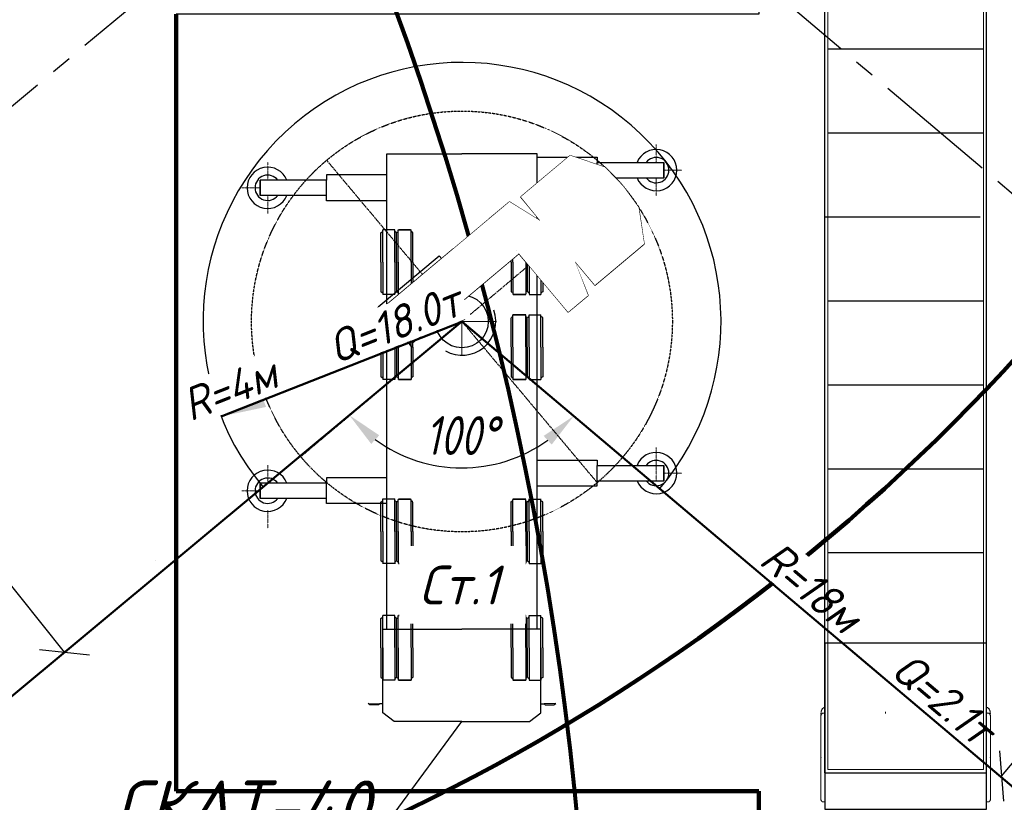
# Model space of a CAD drawing. Header units: millimetres. Extents: x 2204655785 to 2205143108, y 485765510 to 486291538.
# Tile 135 of 156: x 2205051343 to 2205066550, y 486176458 to 486188549. Entities that reach past the tile are written whole.
import ezdxf
from ezdxf.enums import TextEntityAlignment as Align
from ezdxf.lldxf.tags import DXFTag

# ---------------------------------------------------------------- set-up
doc = ezdxf.new("R2010")
doc.units = ezdxf.units.MM
for name, pattern in [('ACAD_ISO04W100', [30, 24, -3, 0, -3]), ('DASHED2', [9.525, 6.35, -3.175]), ('НЕВИДИМАЯ', [9.525, 6.35, -3.175]), ('НЕВИДИМАЯX2', [19.05, 12.7, -6.35]), ('осевая', [50.8, 31.75, -6.35, 6.35, -6.35]), ('ОСЕВАЯ2', [28.575, 19.05, -3.175, 3.175, -3.175])]:
    doc.linetypes.add(name, pattern=pattern)
for name, color, linetype in [('206ППР Панелевоз', 7, 'Continuous'), ('3', 7, 'Continuous'), ('ППР_Автокран', 7, 'Continuous'), ('ППР_Автокран СКАТ-40', 7, 'Continuous'), ('ППР_Автокран_Линия предупреждения', 1, 'Continuous'), ('ППР_Автокран_Надписи', 5, 'Continuous'), ('ППР_Автокран_Опасная зона', 1, 'Continuous'), ('ППР_Автокран_Стрела', 7, 'Continuous'), ('ППР_Автокран_Стрела_15м', 7, 'Continuous'), ('ППР_Дороги рабочие', 30, 'Continuous'), ('ППР_Опасная зона от крана', 1, 'Continuous'), ('ППР_Разрез', 5, 'Continuous'), ('ППР_СКЛАД №2', 7, 'Continuous'), ('ППР_Стрела', 7, 'Continuous')]:
    doc.layers.add(name, color=color, linetype=linetype)
doc.layers.add('4', color=240, linetype='ACAD_ISO04W100', lineweight=15)
doc.styles.add('Без высоты', font='GOST_Common Italic.ttf', dxfattribs={"width": 0.8})
doc.styles.add('ППРк_М1-1', font='GOST_Common Italic.ttf', dxfattribs={"height": 800})
doc.styles.add('ППРк_М1-1кран', font='GOST_Common Italic.ttf', dxfattribs={"width": 0.8, "height": 600})
tags = doc.linetypes.add('опасная зона_Кран', pattern='A,30,-8,4,-8,30,-8,4,-8,30,-8,4,[230,Bbox.shx,S=2.5,R=0,X=0,Y=-10],-6', length=148).pattern_tags.tags
tags[24] = DXFTag(74, 5)
doc.dimstyles.new('Без высоты текста', dxfattribs={"dimtxt": 800, "dimasz": 550, "dimexe": 1.5, "dimexo": 0.675, "dimgap": 100, "dimtad": 1, "dimdec": 1, "dimlfac": 0.001, "dimzin": 1, "dimtxsty": 'Без высоты', "dimblk": 'OBLIQUE', "dimcen": 250, "dimclrd": 256, "dimclre": 256, "dimclrt": 256, "dimadec": 0, "dimazin": 0, "dimtfac": 1, "dimtdec": 1, "dimtmove": 0, "dimatfit": 3, "dimfxl": 1, "dimtfill": 1, "dimfrac": 2, "dimarcsym": 0})
doc.dimstyles.new('ППРк_М1-1', dxfattribs={"dimtxt": 800, "dimasz": 550, "dimexe": 1.5, "dimexo": 0.675, "dimgap": 100, "dimtad": 1, "dimdec": 1, "dimlfac": 0.001, "dimzin": 1, "dimtxsty": 'ППРк_М1-1', "dimblk": 'OBLIQUE', "dimcen": 250, "dimclrd": 256, "dimclre": 256, "dimclrt": 256, "dimadec": 0, "dimazin": 0, "dimtfac": 1, "dimtdec": 1, "dimtmove": 0, "dimatfit": 3, "dimfxl": 1, "dimtfill": 1, "dimfrac": 2, "dimarcsym": 0})

# ---------------------------------------------------------------- blocks, each defined once
blk = doc.blocks.new('*U397')
at = {"layer": 'ППР_Опасная зона от крана', "linetype": 'опасная зона_Кран', "lineweight": 80, "ltscale": 100}
blk.add_arc((135, 0), 50270, 90, 270, dxfattribs=at)
at = {"layer": 'ППР_Стрела', "linetype": 'НЕВИДИМАЯX2', "lineweight": 50, "ltscale": 100}
blk.add_arc((135, 0), 38700, 90, 270, dxfattribs=at)
at = {"layer": 'ППР_Стрела', "linetype": 'Continuous', "lineweight": 100}
blk.add_arc((135, 0), 30700, 90, 270, dxfattribs=at)
at = {"style": 'ППРк_М1-1', "width": 0.8}
for tag, p, height, flags in [('ОПАСНАЯ_ЗОНА', (25480.86, 21929.55), 800, 1), ('ОТЛЕТ_ГРУЗА', (25413.72, 20678.22), 800, 1), ('Кол-во_элементов', (2695.66, -1978.25), 1200, 8)]:
    blk.add_attdef(tag, p, '', height=height, dxfattribs=dict(at, flags=flags))
at = {"style": 'ППРк_М1-1', "width": 0.8, "flags": 8}
blk.add_attdef('МАРКА_КРАНА', text='', height=1200, dxfattribs=at).set_placement((8837.5, 818.17), align=Align.CENTER)
blk.add_attdef('ВЫСОТА', text='', height=1200, dxfattribs=at).set_placement((9134.89, -8454.02), align=Align.MIDDLE_CENTER)
at = {"layer": 'Defpoints', "style": 'ППРк_М1-1', "width": 0.8, "flags": 1}
for tag, p in [('МАКСИМАЛЬНАЯ_ДЛИНА_ГРУЗА', (25470.43, 19233.22)), ('ШИРИНА_ГРУЗА', (25397.01, 17803.51))]:
    blk.add_attdef(tag, p, '', height=800, dxfattribs=at)
at = {"layer": 'ППР_Разрез', "style": 'ППРк_М1-1кран', "width": 0.8, "flags": 8}
for tag, p in [('РАЗРЕЗ2', (-1027.85, 55181.17)), ('РАЗРЕЗ', (-1731.87, -54129.29))]:
    blk.add_attdef(tag, p, '', height=800, dxfattribs=at)
at = {"layer": 'ППР_Стрела', "style": 'ППРк_М1-1кран', "width": 0.8, "flags": 8}
for tag, p in [('ВЫСОТА_КРЮКА_ГОРИЗ', (-19652.89, 21607.87)), ('ГАБАРИТ_СТРЕЛЫ', (-25019.84, 21408.72)), ('ВЫСОТА_КРЮКА_НАКЛ', (-20393.31, 20761.66)), ('ВЫЛЕТ', (-16616.63, 14016.8))]:
    blk.add_attdef(tag, p, '', height=800, rotation=317, dxfattribs=at)
blk = doc.blocks.new('*U420')
at = {"layer": 'ППР_Опасная зона от крана', "linetype": 'опасная зона_Кран', "lineweight": 80, "ltscale": 100}
blk.add_arc((135, 0), 50270, 90, 270, dxfattribs=at)
at = {"style": 'ППРк_М1-1', "width": 0.8}
for tag, p, height, flags in [('ОПАСНАЯ_ЗОНА', (25480.86, 21929.55), 800, 1), ('ОТЛЕТ_ГРУЗА', (25413.72, 20678.22), 800, 1), ('Кол-во_элементов', (2695.66, -1978.25), 1200, 8)]:
    blk.add_attdef(tag, p, '', height=height, dxfattribs=dict(at, flags=flags))
at = {"style": 'ППРк_М1-1', "width": 0.8, "flags": 8}
blk.add_attdef('МАРКА_КРАНА', text='', height=1200, dxfattribs=at).set_placement((8837.5, 818.17), align=Align.CENTER)
blk.add_attdef('ВЫСОТА', text='', height=1200, dxfattribs=at).set_placement((9134.89, -8454.02), align=Align.MIDDLE_CENTER)
at = {"layer": 'Defpoints', "style": 'ППРк_М1-1', "width": 0.8, "flags": 1}
for tag, p in [('МАКСИМАЛЬНАЯ_ДЛИНА_ГРУЗА', (25470.43, 19233.22)), ('ШИРИНА_ГРУЗА', (25397.01, 17803.51))]:
    blk.add_attdef(tag, p, '', height=800, dxfattribs=at)
at = {"layer": 'ППР_Разрез', "style": 'ППРк_М1-1кран', "width": 0.8, "flags": 8}
for tag, p in [('РАЗРЕЗ2', (-1027.85, 55181.17)), ('РАЗРЕЗ', (-1731.87, -54129.29))]:
    blk.add_attdef(tag, p, '', height=800, dxfattribs=at)
at = {"layer": 'ППР_Стрела', "style": 'ППРк_М1-1кран', "width": 0.8, "flags": 8}
for tag, p in [('ВЫСОТА_КРЮКА_ГОРИЗ', (-19652.89, 21607.87)), ('ГАБАРИТ_СТРЕЛЫ', (-25019.84, 21408.72)), ('ВЫСОТА_КРЮКА_НАКЛ', (-20393.31, 20761.66)), ('ВЫЛЕТ', (-16616.63, 14016.8))]:
    blk.add_attdef(tag, p, '', height=800, rotation=317, dxfattribs=at)
blk = doc.blocks.new('Поворотная СКАТ-40')
at = {"linetype": 'осевая', "lineweight": 18, "ltscale": 60}
for p, q in [((53758, -2098112), (53758, -2748112)), ((-271242, -2423112), (378758, -2423112))]:
    blk.add_line(p, q, dxfattribs=at)
at = {"lineweight": 30}
for p, q in [((-239084, -2334140), (-268425, -2382370)), ((-139718, -2334140), (-239084, -2334140)), ((-139718, -2382370), (-139718, -2334140)), ((-121362, -2328788), (-138986, -2382370)), ((-121362, -2328788), (-81242, -2328788)), ((-81242, -2423112), (-81242, -2328788)), ((-268425, -2382370), (-81242, -2382370)), ((-81242, -2423112), (-81242, -2517435)), ((132977, -2447084), (-81242, -2447084)), ((99489, -2447084), (99489, -2517435)), ((104758, -2447084), (104758, -2517435)), ((132977, -2517435), (132977, -2447084)), ((138247, -2441618), (138247, -2523468)), ((-239084, -2512084), (-268425, -2463853)), ((-268425, -2463853), (-81242, -2463853)), ((-139718, -2463853), (-139718, -2512084)), ((-121362, -2517435), (-138986, -2463853)), ((-139718, -2512084), (-239084, -2512084)), ((-7400, -2517435), (-121362, -2517435)), ((-81242, -2517435), (-121362, -2517435)), ((-7400, -2517435), (132977, -2517435)), ((15424, -2523468), (15424, -2517435)), ((138247, -2523468), (15424, -2523468))]:
    blk.add_line(p, q, dxfattribs=at)
at = {"linetype": 'НЕВИДИМАЯ', "ltscale": 60}
blk.add_circle((53758, -2423112), 325000, dxfattribs=at)
at = {"lineweight": 30}
for centre, radius, start, end in [((53758, -2423112), 52303, 20.721843, 159.278157), ((24758, -2423112), 296000, 172.088645, 187.911355)]:
    blk.add_arc(centre, radius, start, end, dxfattribs=at)
blk = doc.blocks.new('ХОДОВАЯ В ПЛАНЕ СКАТ-40')
at = {"lineweight": 30}
for p, q in [((-249613, 311828), (-273270, 311828)), ((-273270, 209078), (-273270, 311828)), ((-273270, 311828), (-249613, 311828)), ((-249613, 209078), (-249613, 311828)), ((218387, 311828), (194730, 311828)), ((194730, 209078), (194730, 311828)), ((194730, 311828), (218387, 311828)), ((218387, 209078), (218387, 311828)), ((-281340, 116059), (-281340, 209078)), ((-281340, 209078), (-273270, 209078)), ((-273270, 209078), (-249613, 209078)), ((-241543, 209078), (-249613, 209078)), ((-241543, 116059), (-241543, 209078)), ((186660, 116059), (186660, 209078)), ((186660, 209078), (194730, 209078)), ((194730, 209078), (218387, 209078)), ((226457, 209078), (218387, 209078)), ((226457, 116059), (226457, 209078)), ((-475139, 116059), (258917, 116059)), ((258917, 116059), (258917, 0)), ((258917, -116059), (258917, 0)), ((-475139, -116059), (258917, -116059)), ((-254040, -116059), (-254040, -209078)), ((-214243, -116059), (-214243, -209078)), ((213960, -116059), (213960, -209078)), ((253757, -116059), (253757, -209078)), ((-254040, -209078), (-245970, -209078)), ((-245970, -209078), (-222313, -209078)), ((-245970, -209078), (-245970, -311828)), ((-214243, -209078), (-222313, -209078)), ((-222313, -209078), (-222313, -311828)), ((213960, -209078), (222030, -209078)), ((222030, -209078), (245687, -209078)), ((222030, -209078), (222030, -311828)), ((253757, -209078), (245687, -209078)), ((245687, -209078), (245687, -311828)), ((-222313, -311828), (-245970, -311828)), ((-245970, -311828), (-222313, -311828)), ((245687, -311828), (222030, -311828)), ((222030, -311828), (245687, -311828))]:
    blk.add_line(p, q, dxfattribs=at)
for p, q in [((-592313, 142209), (-589939, 145000)), ((-592313, 128724), (-592313, 142209)), ((-589939, 145000), (-590439, 126850)), ((-590439, 126850), (-592313, 128724)), ((-590439, 122033), (-590439, 126850)), ((-590439, -126850), (-592313, -128724)), ((-592313, -128724), (-592313, -142209)), ((-590439, -122033), (-590439, -126850)), ((-589939, -145000), (-590439, -126850)), ((-592313, -142209), (-589939, -145000))]:
    blk.add_line(p, q)
for points in [[(-618006, 0), (-618006, 104565), (-604535, 122033), (-475139, 122033), (-475139, 0)], [(-618006, 0), (-618006, -104565), (-604535, -122033), (-475139, -122033), (-475139, 0)]]:
    blk.add_lwpolyline(points, dxfattribs=at)
blk.add_circle((107, 0), 40755)
for centre, radius, start, end in [((-261441, 300000), 31868, 291.786853, 248.213147), ((-261441, 300000), 19571, 307.18246, 232.81754), ((206559, 300000), 31868, 291.786853, 248.213147), ((206559, 300000), 19571, 307.18246, 232.81754), ((-234141, -300000), 31868, 111.786853, 68.213147), ((233859, -300000), 31868, 111.786853, 68.213147), ((-234141, -300000), 19571, 127.18246, 52.81754), ((233859, -300000), 19571, 127.18246, 52.81754)]:
    blk.add_arc(centre, radius, start, end, dxfattribs=at)
at = {"layer": '3', "linetype": 'ByBlock', "lineweight": 25}
for p, q in [((-504141, 122033), (-554182, 122033)), ((-554050, 103826), (-554050, 122033)), ((-504141, 125000), (-458834, 125000)), ((-504141, 122033), (-454101, 122033)), ((-458834, 125000), (-458344, 124921)), ((-458344, 124921), (-456795, 122033)), ((-454233, 103826), (-454233, 122033)), ((-324141, 122033), (-374182, 122033)), ((-374050, 103826), (-374050, 122033)), ((-324141, 125000), (-278834, 125000)), ((-324141, 122033), (-274101, 122033)), ((-278834, 125000), (-278344, 124921)), ((-278344, 124921), (-276795, 122033)), ((-274233, 103826), (-274233, 122033)), ((-39645, 122033), (-89686, 122033)), ((-89554, 103826), (-89554, 122033)), ((-85443, 124921), (-86992, 122033)), ((-84953, 125000), (-85443, 124921)), ((-39645, 125000), (-84953, 125000)), ((-39645, 125000), (5662, 125000)), ((-39645, 122033), (10396, 122033)), ((5662, 125000), (6152, 124921)), ((6152, 124921), (7701, 122033)), ((10263, 103826), (10263, 122033)), ((91859, 122033), (41818, 122033)), ((41950, 103826), (41950, 122033)), ((46061, 124921), (44512, 122033)), ((46551, 125000), (46061, 124921)), ((91859, 125000), (46551, 125000)), ((91859, 125000), (137166, 125000)), ((91859, 122033), (141899, 122033)), ((137166, 125000), (137656, 124921)), ((137656, 124921), (139205, 122033)), ((141767, 103826), (141767, 122033)), ((-554050, -103826), (-554050, -122033)), ((-454233, -103826), (-454233, -122033)), ((-374050, -103826), (-374050, -122033)), ((-274233, -103826), (-274233, -122033)), ((-89554, -103826), (-89554, -122033)), ((10263, -103826), (10263, -122033)), ((41950, -103826), (41950, -122033)), ((141767, -103826), (141767, -122033)), ((-504141, -122033), (-554182, -122033)), ((-504141, -122033), (-454101, -122033)), ((-504141, -125000), (-458834, -125000)), ((-458834, -125000), (-458344, -124921)), ((-458344, -124921), (-456795, -122033)), ((-324141, -122033), (-374182, -122033)), ((-324141, -122033), (-274101, -122033)), ((-324141, -125000), (-278834, -125000)), ((-278834, -125000), (-278344, -124921)), ((-278344, -124921), (-276795, -122033)), ((-39645, -122033), (-89686, -122033)), ((-85443, -124921), (-86992, -122033)), ((-84953, -125000), (-85443, -124921)), ((-39645, -125000), (-84953, -125000)), ((-39645, -122033), (10396, -122033)), ((-39645, -125000), (5662, -125000)), ((5662, -125000), (6152, -124921)), ((6152, -124921), (7701, -122033)), ((91859, -122033), (41818, -122033)), ((46061, -124921), (44512, -122033)), ((46551, -125000), (46061, -124921)), ((91859, -125000), (46551, -125000)), ((91859, -122033), (141899, -122033)), ((91859, -125000), (137166, -125000)), ((137166, -125000), (137656, -124921)), ((137656, -124921), (139205, -122033))]:
    blk.add_line(p, q, dxfattribs=at)
at = {"layer": '3', "linetype": 'DASHED2', "lineweight": 25, "ltscale": 40}
for p, q in [((-504141, 103827), (-554182, 103827)), ((-554050, 78890), (-554050, 98504)), ((-554050, 98504), (-554050, 78574)), ((-549571, 100938), (-551741, 103827)), ((-549571, 100938), (-551180, 98504)), ((-504141, 100938), (-549571, 100938)), ((-504141, 103827), (-454101, 103827)), ((-504141, 100938), (-458712, 100938)), ((-504141, 98504), (-454233, 98504)), ((-458712, 100938), (-456542, 103827)), ((-458712, 100938), (-457103, 98504)), ((-454233, 78890), (-454233, 98504)), ((-454233, 98504), (-454233, 78574)), ((-324141, 103827), (-374182, 103827)), ((-374050, 78890), (-374050, 98504)), ((-374050, 98504), (-374050, 78574)), ((-369571, 100938), (-371741, 103827)), ((-369571, 100938), (-371180, 98504)), ((-324141, 100938), (-369571, 100938)), ((-324141, 103827), (-274101, 103827)), ((-324141, 100938), (-278712, 100938)), ((-324141, 98504), (-274233, 98504)), ((-278712, 100938), (-276542, 103827)), ((-278712, 100938), (-277103, 98504)), ((-274233, 78890), (-274233, 98504)), ((-274233, 98504), (-274233, 78574)), ((-39645, 103827), (-89686, 103827)), ((-89554, 78890), (-89554, 98504)), ((-89554, 98504), (-89554, 78574)), ((-39645, 98504), (-89554, 98504)), ((-85075, 100938), (-87245, 103827)), ((-85075, 100938), (-86684, 98504)), ((-39645, 100938), (-85075, 100938)), ((-39645, 103827), (10396, 103827)), ((-39645, 100938), (5784, 100938)), ((-39645, 98504), (10263, 98504)), ((5784, 100938), (7954, 103827)), ((5784, 100938), (7393, 98504)), ((10263, 78890), (10263, 98504)), ((10263, 98504), (10263, 78574)), ((91859, 103827), (41818, 103827)), ((41950, 78890), (41950, 98504)), ((41950, 98504), (41950, 78574)), ((91859, 98504), (41950, 98504)), ((46429, 100938), (44259, 103827)), ((46429, 100938), (44820, 98504)), ((91859, 100938), (46429, 100938)), ((91859, 103827), (141899, 103827)), ((91859, 100938), (137288, 100938)), ((91859, 98504), (141767, 98504)), ((137288, 100938), (139458, 103827)), ((137288, 100938), (138897, 98504)), ((141767, 78890), (141767, 98504)), ((141767, 98504), (141767, 78574)), ((-504141, 78574), (-554050, 78574)), ((-504141, 78574), (-454233, 78574)), ((-458430, 76088), (-456565, 78574)), ((-458430, 75998), (-458430, 76088)), ((-324141, 78574), (-374050, 78574)), ((-324141, 78574), (-274233, 78574)), ((-278430, 76088), (-276565, 78574)), ((-278430, 75998), (-278430, 76088)), ((-39645, 78574), (-89554, 78574)), ((-85357, 76088), (-87222, 78574)), ((-85357, 75998), (-85357, 76088)), ((-39645, 78574), (10263, 78574)), ((6066, 76088), (7931, 78574)), ((6066, 75998), (6066, 76088)), ((91859, 78574), (41950, 78574)), ((46147, 76088), (44282, 78574)), ((46147, 75998), (46147, 76088)), ((91859, 78574), (141767, 78574)), ((137570, 76088), (139435, 78574)), ((137570, 75998), (137570, 76088)), ((-504141, 75998), (-458430, 75998)), ((-324141, 75998), (-278430, 75998)), ((-39645, 75998), (-85357, 75998)), ((-39645, 75998), (6066, 75998)), ((91859, 75998), (46147, 75998)), ((91859, 75998), (137570, 75998)), ((-504141, -75998), (-458430, -75998)), ((-458430, -75998), (-458430, -76088)), ((-324141, -75998), (-278430, -75998)), ((-278430, -75998), (-278430, -76088)), ((-39645, -75998), (-85357, -75998)), ((-85357, -75998), (-85357, -76088)), ((-39645, -75998), (6066, -75998)), ((6066, -75998), (6066, -76088)), ((91859, -75998), (46147, -75998)), ((46147, -75998), (46147, -76088)), ((91859, -75998), (137570, -75998)), ((137570, -75998), (137570, -76088)), ((-504141, -78574), (-554050, -78574)), ((-554050, -98504), (-554050, -78574)), ((-554050, -78890), (-554050, -98504)), ((-504141, -78574), (-454233, -78574)), ((-458430, -76088), (-456565, -78574)), ((-454233, -98504), (-454233, -78574)), ((-454233, -78890), (-454233, -98504)), ((-324141, -78574), (-374050, -78574)), ((-374050, -98504), (-374050, -78574)), ((-374050, -78890), (-374050, -98504)), ((-324141, -78574), (-274233, -78574)), ((-278430, -76088), (-276565, -78574)), ((-274233, -98504), (-274233, -78574)), ((-274233, -78890), (-274233, -98504)), ((-39645, -78574), (-89554, -78574)), ((-89554, -98504), (-89554, -78574)), ((-89554, -78890), (-89554, -98504)), ((-85357, -76088), (-87222, -78574)), ((-39645, -78574), (10263, -78574)), ((6066, -76088), (7931, -78574)), ((10263, -98504), (10263, -78574)), ((10263, -78890), (10263, -98504)), ((91859, -78574), (41950, -78574)), ((41950, -98504), (41950, -78574)), ((41950, -78890), (41950, -98504)), ((46147, -76088), (44282, -78574)), ((91859, -78574), (141767, -78574)), ((137570, -76088), (139435, -78574)), ((141767, -98504), (141767, -78574)), ((141767, -78890), (141767, -98504)), ((-504141, -103827), (-554182, -103827)), ((-549571, -100938), (-551741, -103827)), ((-549571, -100938), (-551180, -98504)), ((-504141, -100938), (-549571, -100938)), ((-504141, -98504), (-454233, -98504)), ((-504141, -100938), (-458712, -100938)), ((-504141, -103827), (-454101, -103827)), ((-458712, -100938), (-457103, -98504)), ((-458712, -100938), (-456542, -103827)), ((-324141, -103827), (-374182, -103827)), ((-369571, -100938), (-371741, -103827)), ((-369571, -100938), (-371180, -98504)), ((-324141, -100938), (-369571, -100938)), ((-324141, -98504), (-274233, -98504)), ((-324141, -100938), (-278712, -100938)), ((-324141, -103827), (-274101, -103827)), ((-278712, -100938), (-277103, -98504)), ((-278712, -100938), (-276542, -103827)), ((-39645, -103827), (-89686, -103827)), ((-39645, -98504), (-89554, -98504)), ((-85075, -100938), (-87245, -103827)), ((-85075, -100938), (-86684, -98504)), ((-39645, -100938), (-85075, -100938)), ((-39645, -98504), (10263, -98504)), ((-39645, -100938), (5784, -100938)), ((-39645, -103827), (10396, -103827)), ((5784, -100938), (7393, -98504)), ((5784, -100938), (7954, -103827)), ((91859, -103827), (41818, -103827)), ((91859, -98504), (41950, -98504)), ((46429, -100938), (44259, -103827)), ((46429, -100938), (44820, -98504)), ((91859, -100938), (46429, -100938)), ((91859, -98504), (141767, -98504)), ((91859, -100938), (137288, -100938)), ((91859, -103827), (141899, -103827)), ((137288, -100938), (138897, -98504)), ((137288, -100938), (139458, -103827))]:
    blk.add_line(p, q, dxfattribs=at)
at = {"layer": '3', "linetype": 'ByBlock', "lineweight": 25}
for points in [[(-504141, 125000), (-549449, 125000), (-549939, 124921), (-551488, 122033)], [(-324141, 125000), (-369449, 125000), (-369939, 124921), (-371488, 122033)], [(-504141, -125000), (-549449, -125000), (-549939, -124921), (-551488, -122033)], [(-324141, -125000), (-369449, -125000), (-369939, -124921), (-371488, -122033)]]:
    blk.add_lwpolyline(points, dxfattribs=at)
at = {"layer": '3', "linetype": 'DASHED2', "lineweight": 25, "ltscale": 40}
for points in [[(-504141, 98504), (-554050, 98504)], [(-324141, 98504), (-374050, 98504)], [(-504141, 75998), (-549853, 75998), (-549853, 76088), (-551718, 78574)], [(-324141, 75998), (-369853, 75998), (-369853, 76088), (-371718, 78574)], [(-504141, -75998), (-549853, -75998), (-549853, -76088), (-551718, -78574)], [(-324141, -75998), (-369853, -75998), (-369853, -76088), (-371718, -78574)], [(-504141, -98504), (-554050, -98504)], [(-324141, -98504), (-374050, -98504)]]:
    blk.add_lwpolyline(points, dxfattribs=at)
at = {"layer": '4'}
for p, q in [((-261441, 339685), (-261441, 311828)), ((206559, 339685), (206559, 311828)), ((-291178, 300000), (-319034, 300000)), ((-221757, 300000), (-249613, 300000)), ((194730, 300000), (166874, 300000)), ((246243, 300000), (218387, 300000)), ((-218422, -300000), (-246278, -300000)), ((-194457, -300000), (-222313, -300000)), ((222030, -300000), (194174, -300000)), ((273543, -300000), (245687, -300000)), ((-234141, -339685), (-234141, -311828)), ((233859, -339685), (233859, -311828))]:
    blk.add_line(p, q, dxfattribs=at)
at = {"layer": '4', "ltscale": 50}
for p, q in [((107, 53646), (107, -53646)), ((53160, 0), (-52946, 0))]:
    blk.add_line(p, q, dxfattribs=at)
blk = doc.blocks.new('СКАТ-40т')
at = {"color": 7, "linetype": 'Continuous', "xscale": 0.009999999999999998, "yscale": 0.009999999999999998, "zscale": 0.009999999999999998, "rotation": 310.0013640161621}
blk.add_blockref('Поворотная СКАТ-40', (18216, 15988), dxfattribs=at)
at = {"xscale": 0.01, "yscale": 0.01, "zscale": 0.01, "rotation": 180}
blk.add_blockref('ХОДОВАЯ В ПЛАНЕ СКАТ-40', (1, 0), dxfattribs=at)
blk.add_wipeout([(-1759, 2730), (-1201, 2815), (-562, 2054), (-932, 1744), (-403, 1948), (-145, 1640), (-1590, 428), (-1848, 735), (-1551, 1215), (-1925, 910), (-2564, 1671), (-2383, 2206), (-2089, 2490)])
blk.add_wipeout([(326, -761), (-213, -1213), (-1590, 428), (-1051, 880)])
blk = doc.blocks.new('*D779')
at = {"layer": 'Defpoints', "color": 0, "transparency": 16777216}
for p in [(-4, 4), (13740, -11615), (13740, -11615)]:
    blk.add_point(p, dxfattribs=at)
at = {"layer": 'ППР_Автокран_Стрела', "lineweight": -2, "transparency": 16777216}
for p, q in [((-4, 4), (-5, 2)), ((-4, 4), (12976, -10970)), ((13740, -11615), (13739, -11616))]:
    blk.add_line(p, q, dxfattribs=at)
at = {"layer": 'ППР_Автокран_Стрела', "transparency": 16777216}
blk.add_solid([(13084, -10842), (12869, -11097), (13740, -11615)], dxfattribs=at)
at = {"layer": 'ППР_Автокран_Стрела', "transparency": 16777216, "insert": (6416, -4965), "char_height": 800, "attachment_point": 5, "rotation": 319.7904, "style": 'ППРк_М1-1', "bg_fill": 3, "box_fill_scale": 1.1, "bg_fill_color": 256, "bg_fill_true_color": 13158600, "bg_fill_transparency": 0}
blk.add_mtext('{\\H0.625x;R=18м   Q=2.1т}', dxfattribs=at)
blk = doc.blocks.new('_None')
blk = doc.blocks.new('*D769')
at = {"layer": 'Defpoints', "color": 0, "transparency": 16777216}
for p in [(-4, 5), (-4, 5), (-661, -2161), (-13835, -11514), (13742, -11617)]:
    blk.add_point(p, dxfattribs=at)
at = {"layer": 'ППР_Автокран_Стрела', "lineweight": -2, "transparency": 16777216}
blk.add_arc((-4, 5), 2263, 233.7472, 305.8291, dxfattribs=at)
at = {"layer": 'ППР_Автокран_Стрела', "transparency": 16777216}
for points in [[(-1405, -1887), (-1280, -1754), (-1743, -1444)], [(1258, -1763), (1383, -1897), (1724, -1456)]]:
    blk.add_solid(points, dxfattribs=at)
at = {"layer": 'ППР_Автокран_Стрела', "transparency": 16777216, "insert": (-8, -1758), "char_height": 600, "width": 533.03, "attachment_point": 5, "rotation": 359.8833, "style": 'Без высоты', "bg_fill": 3, "box_fill_scale": 1.1, "bg_fill_color": 256, "bg_fill_true_color": 13158600, "bg_fill_transparency": 0}
blk.add_mtext('100°', dxfattribs=at)
blk = doc.blocks.new('*D780')
at = {"layer": 'Defpoints', "color": 0, "transparency": 16777216}
blk.add_point((-1, 2), dxfattribs=at)
at = {"layer": 'ППР_Автокран_Стрела_15м', "lineweight": -2, "transparency": 16777216}
for p, q in [((-1, 2), (-10758, -8952)), ((0, 2), (0, 1)), ((-11527, -9592), (-11528, -9591))]:
    blk.add_line(p, q, dxfattribs=at)
at = {"layer": 'ППР_Автокран_Стрела_15м', "transparency": 16777216}
blk.add_solid([(-10865, -8824), (-10652, -9080), (-11527, -9592)], dxfattribs=at)
at = {"layer": 'ППР_Автокран_Стрела_15м', "transparency": 16777216, "insert": (-9331, -7308), "char_height": 800, "attachment_point": 5, "rotation": 39.7746, "style": 'ППРк_М1-1', "bg_fill": 3, "box_fill_scale": 1.1, "bg_fill_color": 256, "bg_fill_true_color": 13158600, "bg_fill_transparency": 0}
blk.add_mtext('{\\H0.625x;R=15м   Q=3.1т}', dxfattribs=at)
at = {"layer": 'Defpoints', "color": 0, "transparency": 16777216}
blk.add_point((-11527, -9592), dxfattribs=at)
blk.add_point((-11527, -9592), dxfattribs=at)
blk = doc.blocks.new('*D781')
at = {"layer": 'ППР_Автокран_Стрела', "lineweight": -2, "transparency": 16777216}
for p, q in [((-14, -4), (-3071, -1207)), ((-14, -5), (-14, -6)), ((-3722, -1464), (-3721, -1465))]:
    blk.add_line(p, q, dxfattribs=at)
at = {"layer": 'ППР_Автокран_Стрела', "transparency": 16777216}
blk.add_solid([(-3113, -1099), (-3028, -1316), (-3722, -1463)], dxfattribs=at)
at = {"layer": 'ППР_Автокран_Стрела', "transparency": 16777216, "insert": (-2174, -478), "char_height": 800, "attachment_point": 5, "rotation": 21.4825, "style": 'ППРк_М1-1', "bg_fill": 3, "box_fill_scale": 1.1, "bg_fill_color": 256, "bg_fill_true_color": 13158600, "bg_fill_transparency": 0}
blk.add_mtext('{\\H0.625x;R=4м   Q=18.0т}', dxfattribs=at)
at = {"layer": 'Defpoints', "color": 0, "transparency": 16777216}
for p in [(-14, -4), (-3722, -1463), (-3722, -1463)]:
    blk.add_point(p, dxfattribs=at)
blk = doc.blocks.new('_Oblique')
at = {"color": 0, "linetype": 'ByBlock', "lineweight": -2}
blk.add_line((-0.5, -0.5), (0.5, 0.5), dxfattribs=at)
blk = doc.blocks.new('*D772')
at = {"layer": 'Defpoints', "color": 0, "transparency": 16777216}
for p in [(36810, 28054), (36810, 28054), (32302, 22722)]:
    blk.add_point(p, dxfattribs=at)
at = {"layer": 'ППР_Автокран_Линия предупреждения', "lineweight": -2, "transparency": 16777216}
for p, q in [((32302, 22722), (36810, 28054)), ((36810, 28054), (36809, 28055)), ((32302, 22722), (32301, 22723))]:
    blk.add_line(p, q, dxfattribs=at)
at = {"layer": 'ППР_Автокран_Линия предупреждения', "lineweight": -2, "transparency": 16777216, "xscale": 550, "yscale": 550, "zscale": 550}
for p, rotation in [((36810, 28054), 49.788113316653), ((32302, 22722), 229.788113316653)]:
    blk.add_blockref('_Oblique', p, dxfattribs=dict(at, rotation=rotation))
at = {"layer": 'ППР_Автокран_Линия предупреждения', "transparency": 16777216, "insert": (34113, 25762), "char_height": 800, "attachment_point": 5, "rotation": 49.7881, "style": 'Без высоты', "bg_fill": 3, "box_fill_scale": 1.1, "bg_fill_color": 256, "bg_fill_true_color": 13158600, "bg_fill_transparency": 0}
blk.add_mtext('7,0', dxfattribs=at)
blk = doc.blocks.new('*D782')
at = {"layer": 'Defpoints', "color": 0, "transparency": 16777216}
for p in [(-10513, 363), (-10510, 365), (-6138, -5103)]:
    blk.add_point(p, dxfattribs=at)
at = {"layer": 'ППР_Автокран_Линия предупреждения', "lineweight": -2, "transparency": 16777216}
for p, q in [((-10511, 364), (-10514, 362)), ((-6140, -5105), (-10513, 363)), ((-6138, -5104), (-6141, -5106))]:
    blk.add_line(p, q, dxfattribs=at)
at = {"layer": 'ППР_Автокран_Линия предупреждения', "lineweight": -2, "transparency": 16777216, "xscale": 550, "yscale": 550, "zscale": 550}
for p, rotation in [((-10513, 363), 128.6480544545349), ((-6140, -5105), 308.6480544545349)]:
    blk.add_blockref('_Oblique', p, dxfattribs=dict(at, rotation=rotation))
at = {"layer": 'ППР_Автокран_Линия предупреждения', "transparency": 16777216, "insert": (-7873, -2009), "char_height": 800, "attachment_point": 5, "rotation": 308.6481, "style": 'Без высоты', "bg_fill": 3, "box_fill_scale": 1.1, "bg_fill_color": 256, "bg_fill_true_color": 13158600, "bg_fill_transparency": 0}
blk.add_mtext('7,0', dxfattribs=at)
blk = doc.blocks.new('*U789')
for p, q in [((-13481, 2654), (-13481, 254)), ((-12183, 2654), (-12183, 254)), ((-10886, 2605), (-10886, 205)), ((-9589, 2654), (-9589, 254)), ((-8291, 2654), (-8291, 254)), ((-6994, 2654), (-6994, 254)), ((-5697, 2654), (-5697, 254))]:
    blk.add_line(p, q)
blk.add_lwpolyline([(-1739, 2701), (-4301, 2701), (-4301, 204), (-1739, 204)], close=True)
at = {"layer": '206ППР Панелевоз', "lineweight": 5}
for p, q in [((-3292, 2738), (-3296, 2734)), ((-3287, 2741), (-3292, 2738)), ((-3281, 2745), (-3287, 2741)), ((-3276, 2748), (-3281, 2745)), ((-3268, 2751), (-3276, 2748)), ((-3267, 2753), (-3268, 2751)), ((-3268, 2751), (-3268, 2751)), ((-3265, 2754), (-3267, 2753)), ((-3260, 2755), (-3265, 2754)), ((-3265, 2754), (-3265, 2754)), ((-3253, 2757), (-3260, 2755)), ((-3245, 2759), (-3253, 2757)), ((-3234, 2760), (-3245, 2759)), ((-3223, 2761), (-3234, 2760)), ((-3217, 2762), (-3223, 2761)), ((-3220, 2739), (-3221, 2735)), ((-3218, 2742), (-3220, 2739)), ((-3216, 2745), (-3218, 2742)), ((-3208, 2761), (-3217, 2762)), ((-3214, 2748), (-3216, 2745)), ((-3211, 2751), (-3214, 2748)), ((-3209, 2753), (-3211, 2751)), ((-3205, 2756), (-3209, 2753)), ((-3193, 2760), (-3208, 2761)), ((-3201, 2758), (-3205, 2756)), ((-3196, 2759), (-3201, 2758)), ((-3192, 2761), (-3196, 2759)), ((-3187, 2762), (-3192, 2761)), ((-3180, 2763), (-3187, 2762)), ((-3174, 2763), (-3180, 2763)), ((-3119, 2766), (-3174, 2763)), ((-2881, 2766), (-3119, 2766)), ((-2881, 2764), (-2881, 2766)), ((-2881, 2764), (-2864, 2764)), ((-2881, 2764), (-2211, 2764)), ((-2864, 2764), (-2864, 2764)), ((-2209, 2764), (-2211, 2764)), ((-2211, 2764), (-2211, 2764)), ((-2211, 2764), (-2211, 2764)), ((-2191, 2764), (-2209, 2764)), ((-2191, 2766), (-2191, 2764)), ((-2191, 2764), (-2191, 2766)), ((-2191, 2766), (-1953, 2766)), ((-1953, 2766), (-1899, 2763)), ((-1899, 2763), (-1892, 2763)), ((-1892, 2763), (-1885, 2762)), ((-1885, 2762), (-1880, 2761)), ((-1880, 2761), (-1876, 2759)), ((-1876, 2759), (-1872, 2758)), ((-1872, 2758), (-1868, 2756)), ((-1868, 2756), (-1864, 2753)), ((-1864, 2753), (-1861, 2751)), ((-1861, 2751), (-1858, 2748)), ((-1858, 2748), (-1856, 2745)), ((-1856, 2745), (-1854, 2742)), ((-1854, 2742), (-1853, 2739)), ((-1853, 2739), (-1851, 2735)), ((-3309, 2716), (-3312, 2706)), ((-3312, 2706), (-3312, 2704)), ((-3307, 2719), (-3309, 2716)), ((-3303, 2725), (-3307, 2719)), ((-3300, 2729), (-3303, 2725)), ((-3296, 2734), (-3300, 2729)), ((-3243, 2704), (-3242, 2704)), ((-3242, 2704), (-3234, 2706)), ((-3234, 2706), (-3223, 2708)), ((-3222, 2731), (-3223, 2726)), ((-3223, 2726), (-3223, 2723)), ((-3223, 2723), (-3223, 2704)), ((-3221, 2735), (-3222, 2731)), ((-1851, 2735), (-1850, 2731)), ((-1850, 2731), (-1850, 2726)), ((-1850, 2726), (-1850, 2723)), ((-1850, 2723), (-1850, 2704)), ((-3215, 1143), (-3241, 1143)), ((-3312, 201), (-3312, 204)), ((-3309, 192), (-3312, 201)), ((-3307, 189), (-3309, 192)), ((-3303, 182), (-3307, 189)), ((-3300, 178), (-3303, 182)), ((-3296, 174), (-3300, 178)), ((-3292, 170), (-3296, 174)), ((-3287, 166), (-3292, 170)), ((-3281, 163), (-3287, 166)), ((-3276, 160), (-3281, 163)), ((-3268, 156), (-3276, 160)), ((-3267, 155), (-3268, 156)), ((-3268, 156), (-3268, 156)), ((-3265, 154), (-3267, 155)), ((-3260, 152), (-3265, 154)), ((-3265, 154), (-3265, 154)), ((-3253, 151), (-3260, 152)), ((-3243, 204), (-3242, 203)), ((-3242, 203), (-3234, 202)), ((-3234, 202), (-3223, 200)), ((-3223, 184), (-3223, 204)), ((-3223, 181), (-3223, 184)), ((-3222, 177), (-3223, 181)), ((-3221, 172), (-3222, 177)), ((-3220, 168), (-3221, 172)), ((-3218, 165), (-3220, 168)), ((-3216, 162), (-3218, 165)), ((-3214, 159), (-3216, 162)), ((-3211, 157), (-3214, 159)), ((-3209, 155), (-3211, 157)), ((-3205, 152), (-3209, 155)), ((-1868, 152), (-1864, 155)), ((-1864, 155), (-1861, 157)), ((-1861, 157), (-1858, 159)), ((-1858, 159), (-1856, 162)), ((-1856, 162), (-1854, 165)), ((-1854, 165), (-1853, 168)), ((-1853, 168), (-1851, 172)), ((-1851, 172), (-1850, 177)), ((-1850, 184), (-1850, 204)), ((-1850, 181), (-1850, 184)), ((-1850, 177), (-1850, 181)), ((-3245, 149), (-3253, 151)), ((-3234, 147), (-3245, 149)), ((-3223, 146), (-3234, 147)), ((-3217, 146), (-3223, 146)), ((-3208, 146), (-3217, 146)), ((-3193, 147), (-3208, 146)), ((-3201, 150), (-3205, 152)), ((-3196, 148), (-3201, 150)), ((-3192, 147), (-3196, 148)), ((-3187, 146), (-3192, 147)), ((-3180, 145), (-3187, 146)), ((-3174, 144), (-3180, 145)), ((-3119, 142), (-3174, 144)), ((-2881, 142), (-3119, 142)), ((-2881, 144), (-2881, 142)), ((-2881, 144), (-2864, 144)), ((-2881, 144), (-2211, 144)), ((-2864, 144), (-2864, 144)), ((-2211, 144), (-2211, 146)), ((-2211, 146), (-2211, 144)), ((-2209, 144), (-2211, 144)), ((-2211, 144), (-2211, 144)), ((-2211, 144), (-2191, 144)), ((-2191, 144), (-2209, 144)), ((-2191, 144), (-2191, 142)), ((-2191, 142), (-1953, 142)), ((-1953, 142), (-1899, 144)), ((-1899, 144), (-1892, 145)), ((-1892, 145), (-1885, 146)), ((-1885, 146), (-1880, 147)), ((-1880, 147), (-1876, 148)), ((-1876, 148), (-1872, 150)), ((-1872, 150), (-1868, 152))]:
    blk.add_line(p, q, dxfattribs=at)
at = {"layer": '206ППР Панелевоз'}
for p, q in [((-2300, 2704), (-17423, 2704)), ((-2300, 204), (-2300, 2704)), ((-2300, 204), (-17423, 204))]:
    blk.add_line(p, q, dxfattribs=at)
at = {"layer": '206ППР Панелевоз', "lineweight": 9}
for p, q in [((-2350, 2654), (-17373, 2654)), ((-2350, 254), (-2350, 2654)), ((-2350, 254), (-17373, 254))]:
    blk.add_line(p, q, dxfattribs=at)
at = {"layer": '206ППР Панелевоз', "lineweight": 5}
for p in [(-2536, 2764), (-2536, 144)]:
    blk.add_point(p, dxfattribs=at)
blk = doc.blocks.new('Бортовой панелевоз')
at = {"layer": 'ППР_СКЛАД №2'}
blk.add_blockref('*U789', (26722, 14240), dxfattribs=at)
blk = doc.blocks.new('*U778')
at = {"layer": 'ППР_Автокран_Стрела', "lineweight": 50}
blk.add_arc((-3.65, 4.56), 18000, 319.786841, 219.78643, dxfattribs=at)
at = {"layer": 'ППР_Автокран_Стрела_15м', "linetype": 'DASHED2', "lineweight": 35}
blk.add_arc((0.22, 1.42), 15000, 319.786203, 219.767437, dxfattribs=at)
at = {"rotation": 270}
blk.add_blockref('СКАТ-40т', (-3.75, 4.47), dxfattribs=at)
at = {"layer": 'ППР_Автокран_Линия предупреждения', "color": 1, "linetype": 'ОСЕВАЯ2', "ltscale": 100}
for q in [(-17226.21, -5228.35), (17179.44, -5356.55)]:
    blk.add_line((29.42, 9142.43), q, dxfattribs=at)
at = {"layer": 'ППР_Автокран_Стрела', "lineweight": 50}
for p, q in [((-4.37, 4.64), (-13835.48, -11514.14)), ((-4.37, 4.65), (13742.01, -11616.84))]:
    blk.add_line(p, q, dxfattribs=at)
at = {"layer": 'ППР_Автокран_Стрела'}
dim = blk.add_linear_dim(base=(13739.99, -11615.13), p1=(-3.75, 4.12), p2=(13740.46, -11614.57), angle=319.790425, text='{\\H0.625x;R=18м   Q=2.1т}', dimstyle='ППРк_М1-1', override={"dimasz": 1000, "dimblk1": 'None', "dimsah": 1}, dxfattribs=at)
dim.commit()
dim.dimension.update_dxf_attribs({"geometry": '*D779', "text_midpoint": (6189.62, -5232.4), "dimtype": 161})
at = {"layer": 'ППР_Автокран_Опасная зона', "color": 1, "linetype": 'опасная зона_Кран', "lineweight": 80, "ltscale": 100}
blk.add_arc((-3.65, 4.56), 29000, 319.788537, 219.788112, dxfattribs=at)
at = {"layer": 'ППР_Автокран_Стрела'}
dim = blk.add_angular_dim_2l(base=(-661.45, -2160.97), line1=((-4.37, 4.65), (13742.01, -11616.84)), line2=((-4.37, 4.64), (-13835.48, -11514.14)), dimstyle='Без высоты текста', override={"dimtxt": 600, "dimgap": 200, "dimsah": 1}, dxfattribs=at)
dim.commit()
dim.dimension.update_dxf_attribs({"geometry": '*D769', "text_midpoint": (-8.98, -2258.45), "dimtype": 130})
at = {"layer": 'ППР_Автокран'}
blk.add_arc((-1.77, 6.47), 4000, 319.744109, 219.784341, dxfattribs=at)
at = {"layer": 'ППР_Автокран_Надписи', "insert": (-668.02, -3766.91), "char_height": 600, "attachment_point": 1, "style": 'ППРк_М1-1', "bg_fill": 3, "box_fill_scale": 1.5, "bg_fill_color": 256, "bg_fill_transparency": 0}
blk.add_mtext_dynamic_manual_height_columns('Ст.1', width=1348.4918, gutter_width=4000, heights=[0], dxfattribs=at)
at = {"layer": 'ППР_Автокран_Линия предупреждения'}
dim = blk.add_aligned_dim(p1=(8329.8, -7018.22), p2=(12837.76, -1686.01), distance=0, dimstyle='Без высоты текста', dxfattribs=at)
dim.commit()
dim.dimension.update_dxf_attribs({"geometry": '*D772', "text_midpoint": (10140.86, -3977.65), "insert": (-23972.38, -29739.89)})
at = {"layer": 'ППР_Автокран_Стрела_15м'}
dim = blk.add_linear_dim(base=(-11526.82, -9592.14), p1=(-0.93, 2.21), p2=(-11526.82, -9592.14), angle=219.774566, text='{\\H0.625x;R=15м   Q=3.1т}', dimstyle='ППРк_М1-1', override={"dimasz": 1000, "dimblk1": 'None', "dimsah": 1}, dxfattribs=at)
dim.commit()
dim.dimension.update_dxf_attribs({"geometry": '*D780', "text_midpoint": (-9106.39, -7577.33), "dimtype": 161})
at = {"layer": 'ППР_Автокран'}
blk.add_line((-4734.88, -3688.48), (-4734.88, -3688.48), dxfattribs=at)
blk.add_line((-4734.88, -3688.48), (-4734.88, -3688.48), dxfattribs=at)
at = {"layer": 'ППР_Автокран_Надписи'}
blk.add_line((-1495.38, -8197.95), (-3.75, -6176.66), dxfattribs=at)
at = {"layer": 'ППР_Автокран_Стрела', "lineweight": 50}
blk.add_line((-3.75, -0.14), (-3721.9, -1463.44), dxfattribs=at)
at = {"layer": 'ППР_Автокран_Надписи', "insert": (-5243.44, -7087.17), "char_height": 800, "attachment_point": 1, "style": 'ППРк_М1-1'}
blk.add_mtext_dynamic_manual_height_columns('\\pxqc;СКАТ-40', width=3688.7015, gutter_width=4000, heights=[0], dxfattribs=at)
at = {"layer": 'ППР_Автокран_Линия предупреждения'}
dim = blk.add_aligned_dim(p1=(-6137.72, -5103.35), p2=(-10510.33, 364.71), distance=3, dimstyle='Без высоты текста', dxfattribs=at)
dim.commit()
dim.dimension.update_dxf_attribs({"geometry": '*D782', "text_midpoint": (-7873.39, -2008.96)})
at = {"layer": 'ППР_Автокран_Стрела'}
dim = blk.add_linear_dim(base=(-3721.9, -1463.44), p1=(-14.1, -4.21), p2=(-3721.9, -1463.44), angle=201.482495, text='{\\H0.625x;R=4м   Q=18.0т}', dimstyle='ППРк_М1-1', override={"dimasz": 700, "dimblk1": 'None', "dimsah": 1}, dxfattribs=at)
dim.commit()
dim.dimension.update_dxf_attribs({"geometry": '*D781', "text_midpoint": (-2045.79, -803.8), "dimtype": 161})

msp = doc.modelspace()

# ---------------------------------------------------------------- block references
at = {"rotation": 90}
msp.add_blockref('*U397', (2205044056, 486203892), dxfattribs=at)

# ---------------------------------------------------------------- next in the draw order: block references
at = {"rotation": 270}
msp.add_blockref('*U420', (2205009908, 486171615), dxfattribs=at)

# ---------------------------------------------------------------- next in the draw order: block references
at = {"layer": 'ППР_Автокран СКАТ-40'}
msp.add_blockref('*U778', (2205058177, 486183882), dxfattribs=at)

# ---------------------------------------------------------------- next in the draw order: linework, layer by layer
msp.add_lwpolyline([(2204928856, 486241176), (2205047258, 486241176), (2205047258, 486237137), (2205051306, 486237137), (2205051306, 486217001), (2205066258, 486217001), (2205066258, 486194508), (2205062758, 486192488), (2205062758, 486188632), (2205053758, 486188632), (2205053758, 486176632), (2205062758, 486176632), (2205062758, 486171488), (2205066258, 486169467), (2205066258, 486124029, -0.414214)], format="xyb")
at = {"layer": 'ППР_Дороги рабочие', "lineweight": 100}
for p, q in [((2205053758, 486176632), (2205053758, 486188632)), ((2205062758, 486176632), (2205053758, 486176632)), ((2205062758, 486176632), (2205062758, 486171488))]:
    msp.add_line(p, q, dxfattribs=at)

# ---------------------------------------------------------------- next in the draw order: block references
at = {"rotation": 270}
msp.add_blockref('Бортовой панелевоз', (2205049333, 486201335), dxfattribs=at)

doc.saveas('drawing.dxf')
